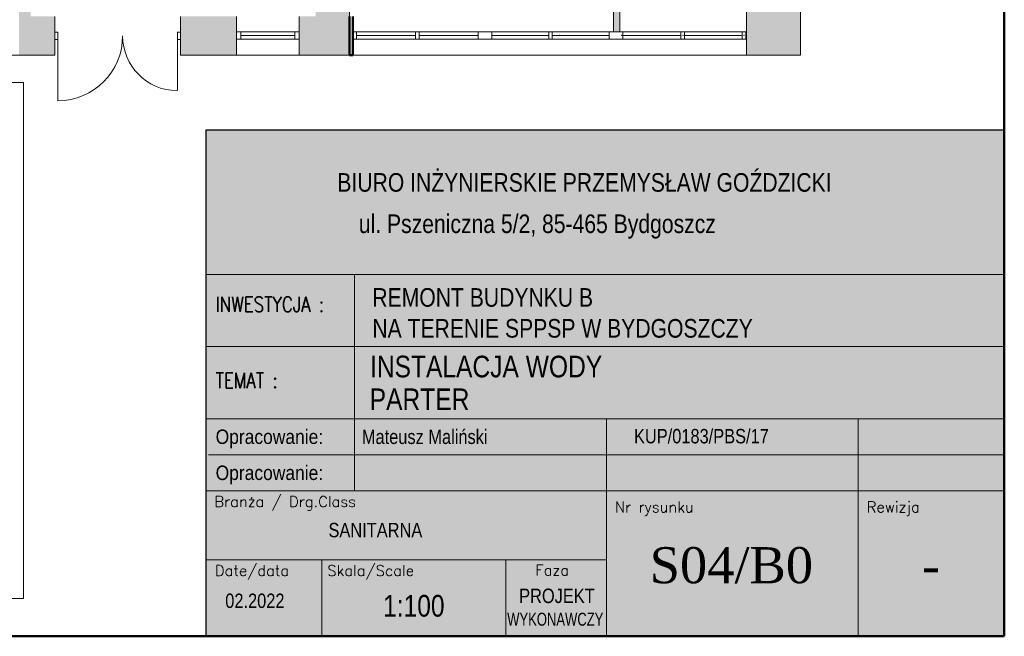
# Model space of a CAD drawing. Header units: millimetres. Extents: x -23540 to 53212, y -37964 to 41185.
# Tile 44 of 203: x -7778 to -6413, y -32949 to -32094. Entities that reach past the tile are written whole.
import ezdxf
from ezdxf.enums import TextEntityAlignment as Align

# ---------------------------------------------------------------- set-up
doc = ezdxf.new("R2010")
doc.units = ezdxf.units.MM
doc.layers.get('0').update_dxf_attribs({"lineweight": 18})
for name, color, linetype, lineweight in [('M_Ramki rysunków', 2, 'Continuous', 18), ('mm_wentylacja_bloki', 7, 'Continuous', 18), ('mm_woda_opisy', 7, 'Continuous', 13), ('PG_WIDOKOWE_CIENKIE', 1, 'Continuous', 18), ('PG_ŚCIANY_DZIAŁOWE', 3, 'Continuous', 18), ('Przekrojowa', 60, 'Continuous', 18), ('TABC', 1, 'Continuous', 18), ('TABELKA', 7, 'Continuous', 18)]:
    doc.layers.add(name, color=color, linetype=linetype, lineweight=lineweight)
doc.styles.add('BIKTS', font='bikromsw.shx', dxfattribs={"width": 0.85})
doc.styles.add('ROMANC', font='times.ttf', dxfattribs={"height": 20})
doc.styles.add('ROMANS', font='bikromsw.shx', dxfattribs={"width": 0.8})
doc.styles.add('SIMPLEX', font='SIMPLEX')
doc.styles.get("Standard").update_dxf_attribs({"font": 'arial.ttf'})

# ---------------------------------------------------------------- blocks, each defined once
blk = doc.blocks.new('A$C38c5ed0e')
at = {"true_color": 0xffffff}
h = blk.add_hatch(color=7, dxfattribs=at)
h.dxf.hatch_style = 1
h.paths.add_polyline_path([(1107.2, 702), (0, 702), (0, 0), (1107.2, 0)])
at = {"layer": 'Przekrojowa', "color": 18, "lineweight": 30, "true_color": 0x000000}
for p, q in [((0, 0), (0, 702)), ((0, 702), (1107.2, 702))]:
    blk.add_line(p, q, dxfattribs=at)
blk = doc.blocks.new('TAB-SP')
at = {"color": 18, "true_color": 0x000000}
for p, q in [((-5536.1, 0), (-5536.1, 3509.8)), ((-5536.1, 3509.8), (0, 3509.8)), ((0, 3509.8), (0, 0)), ((-4506.1, 2008.4), (-4506.1, 2508.4)), ((-5536.1, 2008.4), (0, 2008.4)), ((-4506.1, 1013.7), (-4506.1, 2025)), ((-2760.1, 1508.4), (-2760.1, 531.1)), ((-1013.6, 1508.4), (-1013.6, 1008.4)), ((-5520.2, 1258.4), (0, 1258.4)), ((0, 1008.4), (-5536.1, 1008.4)), ((-4506.1, 1008.4), (-4506.1, 1013.7)), ((-1013.6, 0), (-1013.6, 1008.4)), ((-5536.1, 0), (0, 0))]:
    blk.add_line(p, q, dxfattribs=at)
at = {"color": 18, "linetype": 'Continuous', "true_color": 0x000000}
for p, q in [((0, 2508.4), (-5536.1, 2508.4)), ((0, 1508.4), (-5536.1, 1508.4)), ((-2760.1, 531.1), (-5536.1, 531.1)), ((-4733, 0), (-4733, 531.1)), ((-3456.9, 0), (-3456.9, 531.1)), ((-2760.1, 531.1), (-2760.1, 0))]:
    blk.add_line(p, q, dxfattribs=at)
at = {"color": 18, "true_color": 0x000000, "style": 'ROMANS', "width": 0.711769}
for p, p2 in [((-5470.2, 1333.4), (-4690.7, 1333.4)), ((-5470.2, 1083.4), (-4690.7, 1083.4))]:
    blk.add_text('Opracowanie: ', height=100, dxfattribs=at).set_placement(p, p2, align=Align.FIT)
at = {"color": 18, "true_color": 0x000000, "style": 'BIKTS', "width": 0.85}
for tag, p, height in [('TEMAT1', (-4383.2, 1811.2), 150), ('TEMAT2', (-4383.2, 1591.4), 150), ('PROJEKTOWAł1', (-4383.2, 1336.3), 100), ('UPR.NR1', (-2568.7, 1341.4), 100), ('PROJEKTOWAŁ2', (-4383.2, 1086.3), 100), ('UPR.NR2', (-2568.7, 1091.4), 100), ('BRANżA', (-4783.2, 686.3), 100), ('FAZA', (-3199.1, 242.2), 100), ('DATA', (-5403.2, 196.3), 100), ('SKALA', (-4363.2, 136.3), 150), ('UPR.NR4', (-3378, 72.8), 100)]:
    blk.add_attdef(tag, p, '', height=height, dxfattribs=at)
at = {"color": 18, "true_color": 0x000000, "style": 'ROMANC'}
for tag, p in [('NR', (-2074.9, 367.7)), ('REWIZJA', (-508.5, 367.7))]:
    blk.add_attdef(tag, text='', height=250, dxfattribs=at).set_placement(p, align=Align.CENTER)
at = {"layer": 'TABC', "color": 18, "linetype": 'Continuous', "true_color": 0x000000, "style": 'SIMPLEX'}
for s, height, p in [('Branża / Drg.Class', 74.597, (-5478.3, 896.5)), ('Nr rysunku', 74.6, (-2700.3, 859.2)), ('Rewizja', 74.6, (-953.8, 859.2)), ('Date/data', 74.6, (-5475.1, 418.1)), ('Skala/Scale', 74.597, (-4695.7, 418.1)), ('Faza', 74.6, (-3252.3, 421.3))]:
    blk.add_text(s, height=height, dxfattribs=at).set_placement(p)
at = {"layer": 'TABELKA', "color": 18, "true_color": 0x000000}
for s, height, style, width, p in [('BIURO INŻYNIERSKIE PRZEMYSŁAW GOŹDZICKI', 128.932, 'BIKTS', 0.85, (-4626, 3081.9)), ('ul. Pszeniczna 5/2, 85-465 Bydgoszcz', 128.932, 'BIKTS', 0.85, (-4477.1, 2795.4)), ('REMONT BUDYNKU B', 128.932, 'BIKTS', 0.85, (-4383.2, 2284.6)), ('INWESTYCJA :', 105.6, 'SIMPLEX', 0.8, (-5470.2, 2248.3)), ('NA TERENIE SPPSP W BYDGOSZCZY', 128.932, 'BIKTS', 0.85, (-4383.2, 2070.4)), ('TEMAT :', 105.6, 'SIMPLEX', 0.8, (-5470.2, 1720.8))]:
    blk.add_text(s, height=height, dxfattribs=dict(at, style=style, width=width)).set_placement(p)

msp = doc.modelspace()

# ---------------------------------------------------------------- hatches: boundary and pattern name
at = {"layer": 'PG_ŚCIANY_DZIAŁOWE', "true_color": 0x636466, "transparency": 33554610}
h = msp.add_hatch(color=251, dxfattribs=at)
h.dxf.hatch_style = 1
h.paths.add_polyline_path([(-6506.8, -31475), (-6543.7, -31475), (-6543.7, -31943.5), (-6717.7, -31943.5), (-6717.7, -31559.5), (-6717.7, -31451.5), (-6840.2, -31451.5), (-6840.2, -31470), (-6760.7, -31470), (-6760.7, -31680.5), (-7008.2, -31680.5), (-7008.2, -31470), (-6941.2, -31470), (-6941.2, -31451.5), (-7034.7, -31451.5), (-7034.7, -31470), (-7022.7, -31470), (-7022.7, -31699), (-6760.7, -31699), (-6760.7, -31885), (-7135.7, -31885), (-7135.7, -31470), (-7135.7, -31451.5), (-7185.7, -31451.5), (-7185.7, -31467.5), (-7154.2, -31467.5), (-7154.2, -31906), (-6954.7, -31906), (-6954.7, -31913), (-6945.7, -31913), (-6945.7, -31906), (-6756.7, -31906), (-6756.7, -32071.5), (-6770.2, -32071.5), (-6770.2, -32143.5), (-6695.2, -32143.5), (-6695.2, -31989.4), (-6506.8, -31989.4)])
h.paths.add_polyline_path([(-6543.7, -31335), (-6506.8, -31335), (-6506.8, -31300.5), (-6543.7, -31330.5)])
h = msp.add_hatch(color=251, dxfattribs=at)
h.dxf.hatch_style = 1
h.paths.add_polyline_path([(-6945.7, -32003), (-6954.7, -32003), (-6954.7, -32111), (-6945.7, -32111)])
h = msp.add_hatch(color=251, dxfattribs=at)
h.dxf.hatch_style = 1
h.paths.add_polyline_path([(-7729.7, -32089.5), (-7763.2, -32089.5), (-7763.2, -32037.5), (-7779.2, -32037.5), (-7779.2, -32143.5), (-7729.7, -32143.5)])
h = msp.add_hatch(color=251, dxfattribs=at)
h.dxf.hatch_style = 1
h.paths.add_polyline_path([(-7320.7, -32089.5), (-7320.7, -32073.5), (-7336.7, -32073.5), (-7367.7, -32073.5), (-7367.7, -32089.5), (-7390.7, -32089.5), (-7390.7, -32143.5), (-7320.7, -32143.5)])
h = msp.add_hatch(color=251, dxfattribs=at)
h.dxf.hatch_style = 1
h.paths.add_polyline_path([(-7477.7, -32089.5), (-7555.2, -32089.5), (-7555.2, -32143.5), (-7477.7, -32143.5)])

# ---------------------------------------------------------------- linework, layer by layer
at = {"color": 251, "true_color": 0x636466}
for p, q in [((-6695.2, -31989.4), (-6695.2, -32143.5)), ((-6954.7, -32003), (-6954.7, -32111)), ((-6945.7, -32003), (-6945.7, -32111)), ((-7320.7, -32073.5), (-7320.7, -32143.5)), ((-6770.2, -32071.5), (-6770.2, -32143.5)), ((-7729.7, -32089.5), (-7729.7, -32143.5)), ((-7555.2, -32089.5), (-7555.2, -32143.5)), ((-7477.7, -32089.5), (-7477.7, -32143.5)), ((-7390.7, -32089.5), (-7390.7, -32143.5)), ((-7725.5, -32111.5), (-7729.7, -32111.5)), ((-7725.5, -32121.5), (-7729.7, -32121.5)), ((-7725.5, -32111.5), (-7725.5, -32121.5)), ((-7725.5, -32116.5), (-7725.5, -32206.5)), ((-7635.3, -32121.5), (-7635.6, -32121.5)), ((-7555.2, -32111.5), (-7559.5, -32111.5)), ((-7559.5, -32111.5), (-7559.5, -32121.5)), ((-7559.5, -32116.5), (-7559.5, -32192.5)), ((-7555.2, -32121.5), (-7559.5, -32121.5)), ((-7477.7, -32111), (-7477.7, -32121)), ((-7390.7, -32111), (-7477.7, -32111)), ((-7477.7, -32121), (-7390.7, -32121)), ((-7471.7, -32111), (-7471.7, -32121)), ((-7396.7, -32116), (-7471.7, -32116)), ((-7396.7, -32111), (-7396.7, -32121)), ((-7390.7, -32111), (-7390.7, -32121)), ((-7142.5, -32111), (-7316, -32111)), ((-7142.5, -32121), (-7316, -32121)), ((-7311, -32111), (-7311, -32121)), ((-7229.2, -32116), (-7311, -32116)), ((-7229.2, -32111), (-7229.2, -32121)), ((-7224.2, -32111), (-7224.2, -32121)), ((-7142.5, -32116), (-7224.2, -32116)), ((-7142.5, -32111), (-7142.5, -32121)), ((-7142.5, -32121), (-7142.5, -32111)), ((-7142.5, -32111), (-7123.5, -32111)), ((-7123.5, -32121), (-7142.5, -32121)), ((-6945.7, -32111), (-7123.5, -32111)), ((-7123.5, -32111), (-7123.5, -32121)), ((-7123.5, -32111), (-7123.5, -32121)), ((-7044.5, -32116), (-7123.5, -32116)), ((-6770.2, -32121), (-7123.5, -32121)), ((-7044.5, -32111), (-7044.5, -32121)), ((-7039.5, -32111), (-7039.5, -32121)), ((-6960.5, -32116), (-7039.5, -32116)), ((-6960.5, -32111), (-6960.5, -32121)), ((-6770.2, -32111), (-6945.7, -32111)), ((-6941.5, -32111), (-6941.5, -32121)), ((-6861.2, -32116), (-6941.5, -32116)), ((-6861.2, -32111), (-6861.2, -32121)), ((-6856.2, -32111), (-6856.2, -32121)), ((-6776, -32116), (-6856.2, -32116)), ((-6776, -32111), (-6776, -32121)), ((-6771, -32111), (-6771, -32121)), ((-7729.7, -32143.5), (-9190.7, -32143.5)), ((-6770.2, -32143.5), (-7555.2, -32143.5))]:
    msp.add_line(p, q, dxfattribs=at)
at = {"color": 251, "true_color": 0x636466, "extrusion": (0, 0, -1)}
msp.add_line((-7725.5, -32116.5), (-7725.5, -32206.5), dxfattribs=at)
at = {"color": 251, "lineweight": 20, "true_color": 0x636466}
for p, q in [((-6856.2, -32111), (-6861.2, -32111)), ((-6770.2, -32143.5), (-6695.2, -32143.5))]:
    msp.add_line(p, q, dxfattribs=at)
at = {"color": 251, "true_color": 0x636466, "extrusion": (0, 0, -1)}
msp.add_arc((7725.5, -32116.5), 90, 180, 270, dxfattribs=at)
at = {"color": 251, "true_color": 0x636466}
msp.add_arc((-7559.5, -32116.5), 76, 180, 269.2145, dxfattribs=at)
for p in [(-7143.2, -32116), (-7143.2, -32116), (-7143.2, -32116), (-7143.2, -32116), (-7029.5, -32116), (-7029.5, -32116), (-7029.5, -32116), (-7029.5, -32116), (-6943.2, -32116), (-6943.2, -32116), (-6943.2, -32116), (-6943.2, -32116), (-6858, -32116), (-6858, -32116), (-6858, -32116), (-6858, -32116), (-6773.5, -32116), (-6773.5, -32116), (-6773.5, -32116), (-6773.5, -32116)]:
    msp.add_point(p, dxfattribs=at)
at = {"layer": 'M_Ramki rysunków', "color": 18, "lineweight": 50, "true_color": 0x000000}
for p, q in [((-6412.5, -28849), (-6412.5, -32949)), ((-6412.5, -32949), (-9232.5, -32949))]:
    msp.add_line(p, q, dxfattribs=at)
at = {"layer": 'mm_wentylacja_bloki'}
for p, q in [((-8379.2, -32181.1), (-7773.2, -32181.1)), ((-7773.2, -32181.1), (-7773.2, -32896.6))]:
    msp.add_line(p, q, dxfattribs=at)
msp.add_lwpolyline([(-7773.2, -32896.6), (-8379.2, -32896.6), (-8379.2, -32181.1)], dxfattribs=at)
at = {"layer": 'PG_WIDOKOWE_CIENKIE', "color": 251, "lineweight": 50, "true_color": 0x636466}
for p, q in [((-7320.7, -32143.5), (-7320.7, -32089.5)), ((-7316, -32089.5), (-7316, -32143.5)), ((-7316, -32111), (-7316, -32121)), ((-7316, -32143.5), (-7320.7, -32143.5))]:
    msp.add_line(p, q, dxfattribs=at)

# ---------------------------------------------------------------- block references
at = {"color": 18, "true_color": 0x000000}
ref = msp.add_blockref('TAB-SP', (-6412.5, -32949), dxfattribs=dict(at, xscale=0.1999999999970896, yscale=0.1999999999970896, zscale=0.1999999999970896))
ref.add_attrib('TEMAT1', 'INSTALACJA WODY', (-7292.4, -32590), dxfattribs={"color": 250, "height": 30, "style": 'BIKTS', "width": 0.85})
ref.add_attrib('TEMAT2', 'PARTER', (-7292.8, -32635.4), dxfattribs={"color": 250, "height": 30, "style": 'BIKTS', "width": 0.85})
ref.add_attrib('PROJEKTOWAł2', 'Mateusz Maliński', (-7303.7, -32682.4), dxfattribs={"color": 250, "height": 20, "style": 'BIKTS', "width": 0.85})
ref.add_attrib('UPR.NR2', 'KUP/0183/PBS/17', (-6926.2, -32681.5), dxfattribs={"color": 250, "height": 20, "style": 'BIKTS', "width": 0.85})
ref.add_attrib('UPR.NR4', 'WYKONAWCZY', (-7102.1, -32934.3), dxfattribs={"color": 250, "height": 18, "style": 'BIKTS', "width": 0.75})
ref.add_attrib('BRANżA', 'SANITARNA', (-7350, -32811.7), dxfattribs={"color": 250, "height": 20, "style": 'BIKTS', "width": 0.85})
ref.add_attrib('DATA', '02.2022', (-7493.2, -32909.7), dxfattribs={"color": 250, "height": 20, "style": 'BIKTS', "width": 0.85})
ref.add_attrib('SKALA', '1:100', (-7274.3, -32921.7), dxfattribs={"color": 250, "height": 30, "style": 'BIKTS', "width": 0.85})
ref.add_attrib('FAZA', 'PROJEKT ', (-7085.5, -32902.9), dxfattribs={"color": 250, "height": 20, "style": 'BIKTS', "width": 0.85})
ref.add_attrib('NR', 'S04/B0', dxfattribs={"color": 250, "height": 50, "style": 'ROMANC'}).set_placement((-6791.1, -32875.4), align=Align.CENTER)
ref.add_attrib('REWIZJA', '-', dxfattribs={"color": 250, "height": 50, "style": 'ROMANC'}).set_placement((-6514.2, -32875.4), align=Align.CENTER)
at = {"layer": 'PG_WIDOKOWE_CIENKIE', "color": 6, "lineweight": 30}
msp.add_blockref('A$C38c5ed0e', (-7519.7, -32949), dxfattribs=at)

# ---------------------------------------------------------------- texts
at = {"layer": 'mm_woda_opisy', "char_height": 18, "width": 763.223, "attachment_point": 1}
for s, insert in [('proj. instalacja ciepłej wody użytkowej', (-8245.9, -32275.4)), ('{\\fArial|b0|i0|c238|p34;proj. instalacja ciepłej wody cyrkulacyjnej}', (-8245.9, -32326.4))]:
    msp.add_mtext(s, dxfattribs=dict(at, insert=insert))

doc.saveas('drawing.dxf')
